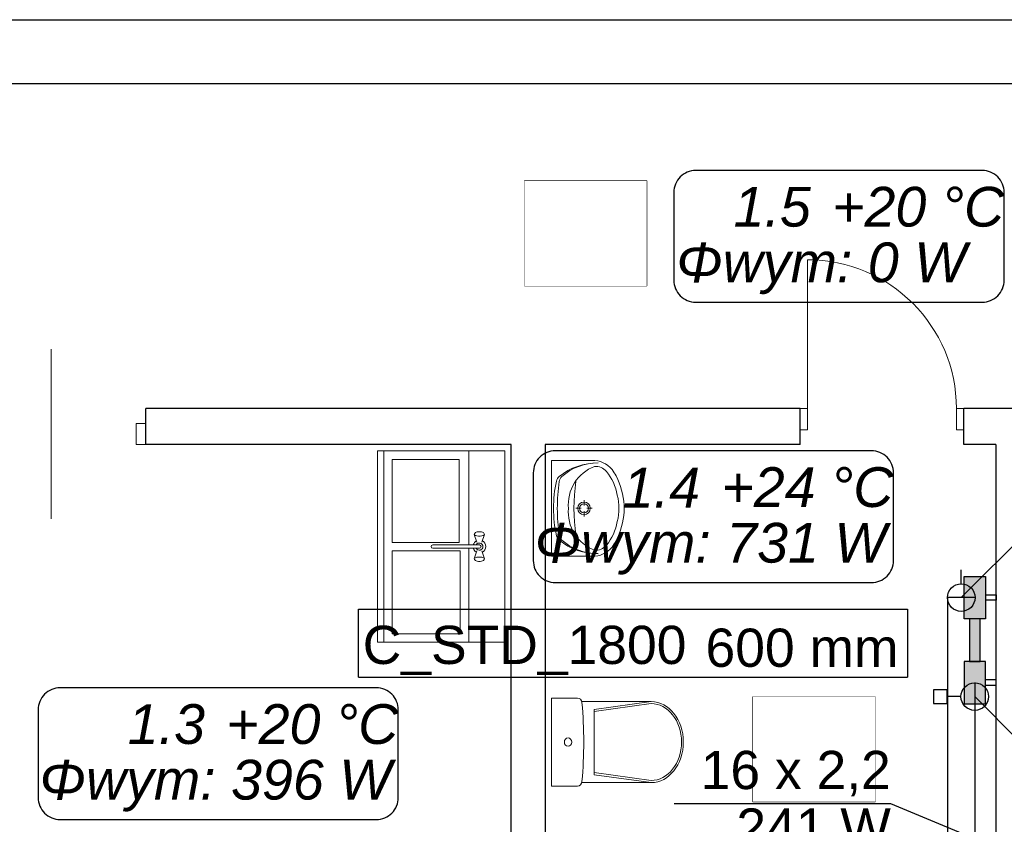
# Model space of a CAD drawing. Header units: inches. Extents: x -515158 to -470211, y -1887 to 84268.
# Tile 93 of 102: x -484966 to -480332, y 69030 to 72817. Entities that reach past the tile are written whole.
import ezdxf
from ezdxf.lldxf.tags import DXFTag

# ---------------------------------------------------------------- set-up
doc = ezdxf.new("R2010")
doc.units = ezdxf.units.IN
doc.header["$MEASUREMENT"] = 0
doc.set_wipeout_variables(frame=1)
for name, color, linetype, lineweight in [('#podkład', 252, 'Continuous', 9), ('INWENT OPISY_Nr_Pióra__21', 252, 'Continuous', 9), ('INWENT wyposarzenie_Nr_Pióra__21', 252, 'Continuous', 9), ('INWENT. DRZWI_Nr_Pióra__5', 252, 'Continuous', 13), ('INWENT.ŚCIANY_Nr_Pióra__1', 252, 'Continuous', 25)]:
    doc.layers.add(name, color=color, linetype=linetype, lineweight=lineweight)
for name, color, linetype in [('INWENT wyposarzenie', 252, 'Continuous'), ('IS_Text_Konstrukcji', 7, 'Continuous'), ('IS_Text_Odbiornikow_Therm', 7, 'Continuous')]:
    doc.layers.add(name, color=color, linetype=linetype)
for name, color, linetype, true_color in [('IS_Armatura_Therm', 7, 'SOLID', 0x000000), ('IS_Grzejniki_Plan_rzut', 7, 'SOLID', 0x000000), ('IS_Opisy_działek_Therm', 7, 'SOLID', 0x000000), ('IS_Powrót', 5, 'DASH', 0x0000ff), ('IS_Zasilanie', 1, 'SOLID', 0xff0000)]:
    doc.layers.add(name, color=color, linetype=linetype, true_color=true_color)
doc.styles.add('GENERATED_STYLE_4', font='txt')
tags = doc.linetypes.add('DASH', pattern=[15, 10, -5]).pattern_tags.tags
tags[6:7] = [DXFTag(74, 4), DXFTag(75, 0), DXFTag(340, '0'), DXFTag(46, 0.0), DXFTag(50, 0.0), DXFTag(44, 0.0), DXFTag(45, 0.0)]
tags[4:5] = [DXFTag(74, 4), DXFTag(75, 0), DXFTag(340, '0'), DXFTag(46, 0.0), DXFTag(50, 0.0), DXFTag(44, 0.0), DXFTag(45, 0.0)]
tags = doc.linetypes.add('SOLID', pattern=[10, 10, 0]).pattern_tags.tags
tags[6:7] = [DXFTag(74, 4), DXFTag(75, 0), DXFTag(340, '0'), DXFTag(46, 0.0), DXFTag(50, 0.0), DXFTag(44, 0.0), DXFTag(45, 0.0)]
tags[4:5] = [DXFTag(74, 4), DXFTag(75, 0), DXFTag(340, '0'), DXFTag(46, 0.0), DXFTag(50, 0.0), DXFTag(44, 0.0), DXFTag(45, 0.0)]

# ---------------------------------------------------------------- blocks, each defined once
blk = doc.blocks.new('Symbol WC 2 14_275', base_point=(-481398.3, 70824.9))
at = {"layer": 'INWENT wyposarzenie_Nr_Pióra__21', "linetype": 'Continuous'}
for p, q in [((-481398.3, 70824.9), (-481398.3, 70410.4)), ((-481398.3, 70824.9), (-481275.8, 70824.9)), ((-481256, 70808.5), (-480929.4, 70808.5)), ((-480929.8, 70808.5), (-481198.7, 70771.3)), ((-480929.8, 70798.7), (-481198.7, 70761.6)), ((-481198.7, 70617.6), (-481198.7, 70771.3)), ((-481198.7, 70617.6), (-481198.7, 70463.9)), ((-480929.8, 70436.5), (-481198.7, 70473.7)), ((-480929.8, 70426.8), (-481198.7, 70463.9)), ((-481398.3, 70410.4), (-481275.8, 70410.4)), ((-481256.2, 70426.8), (-480929.4, 70426.8))]:
    blk.add_line(p, q, dxfattribs=at)
for centre, major_axis, ratio, start_param, end_param in [((-481275.8, 70800.8), (0, 24.1), 0.857479, 4.821789, 6.283185), ((-482767.7, 70617.6), (0, 1773.6), 0.857479, 4.607542, 4.817358), ((-480929.4, 70617.6), (0, 190.8), 0.791506, 3.141593, 6.283185), ((-480929.8, 70617.6), (0, 181.1), 0.790357, 3.141593, 6.283185), ((-481275.8, 70434.4), (0, 24.1), 0.857479, 3.141593, 4.611974)]:
    blk.add_ellipse(centre, major_axis=major_axis, ratio=ratio, start_param=start_param, end_param=end_param, dxfattribs=at)
blk.add_ellipse((-481321, 70617.6), major_axis=(0, 20.1), ratio=0.857479, dxfattribs=at)
blk = doc.blocks.new('Symbol Umywalka 14_274', base_point=(-481056.6, 71942.6))
at = {"layer": 'INWENT wyposarzenie_Nr_Pióra__21', "linetype": 'Continuous'}
for p, q in [((-481398.3, 71942.6), (-481398.3, 71492.6)), ((-481398.3, 71942.6), (-481207.9, 71942.6)), ((-481398.3, 71646.7), (-481398.3, 71788.5)), ((-481245.6, 71731.6), (-481245.6, 71755.6)), ((-481283.5, 71717.7), (-481259.4, 71717.7)), ((-481245.6, 71679.8), (-481245.6, 71703.8)), ((-481231.7, 71717.7), (-481207.7, 71717.7)), ((-481398.3, 71492.6), (-481207.9, 71492.6))]:
    blk.add_line(p, q, dxfattribs=at)
for radius in [29.2, 20.8]:
    blk.add_circle((-481245.6, 71717.7), radius, dxfattribs=at)
for centre, radius, start, end in [((-481183.2, 71648.1), 283, 89.0928, 129.3352), ((-481181.8, 71676.8), 254.3, 89.3233, 131.4755), ((-481122.5, 71728.4), 200.6, 111.5519, 147.1558), ((-481203, 71828.3), 114.5, 38.7454, 92.4552), ((-481191.5, 71847.7), 67.5, 40.8016, 93.9306), ((-481329.4, 71737.1), 244.1, 9.9978, 39.2851), ((-481252.1, 71789.1), 177.3, 27.1571, 38.6848), ((-481426.4, 71706.2), 370.2, 4.2052, 26.2597), ((-480825.9, 71722.4), 563.3, 167.306, 180.5103), ((-481338.9, 71838), 37.5, 129.3352, 167.306), ((-480409.9, 71713.3), 961.5, 172.1696, 179.755), ((-481325.3, 71839.2), 37.5, 131.4755, 172.1696), ((-481119.2, 71733.7), 200.5, 148.9439, 184.606), ((-480472.7, 71717.7), 820.7, 171.1734, 188.8204), ((-481345.5, 71717.6), 263.9, 346.4334, 13.5666), ((-481281.6, 71717.6), 225, 355.9876, 4.0124), ((-480825.9, 71713.4), 563.3, 179.5672, 192.7715), ((-480409.9, 71723), 961.5, 180.3225, 187.9079), ((-481119.2, 71701.5), 200.5, 175.394, 211.0561), ((-481426.4, 71729), 370.2, 333.7403, 355.7948), ((-481329.4, 71698.1), 244.1, 320.7149, 350.0022), ((-481325.1, 71595.9), 37.5, 187.9079, 228.602), ((-481122.5, 71706.9), 200.6, 212.8442, 248.4481), ((-481338.7, 71597.1), 37.5, 192.7715, 230.7422), ((-481183.3, 71787.3), 283, 230.7422, 270.9847), ((-481181.8, 71758.5), 254.3, 228.602, 270.7542), ((-481252.1, 71646.2), 177.3, 321.3152, 332.8429), ((-481203, 71607), 114.5, 267.5448, 321.2546), ((-481191.5, 71587.6), 67.5, 266.0694, 319.1984)]:
    blk.add_arc(centre, radius, start, end, dxfattribs=at)
blk = doc.blocks.new('p1')
at = {"layer": 'INWENT OPISY_Nr_Pióra__21', "color": 252, "linetype": 'Continuous', "flags": 128}
for points in [[(-481526.4, 71045.1), (-480950.4, 71045.1), (-480950.4, 70551), (-481526.4, 70551)], [(-480450.9, 68617.4), (-479874.9, 68617.4), (-479874.9, 68123.3), (-480450.9, 68123.3)]]:
    blk.add_lwpolyline(points, close=True, dxfattribs=at)
at = {"layer": 'INWENT wyposarzenie_Nr_Pióra__21', "color": 252, "linetype": 'Continuous'}
for p, q in [((-482218.3, 69774.3), (-481618.3, 69774.3)), ((-482218.3, 69774.3), (-482168.3, 69774.3)), ((-482218.3, 68874.3), (-482218.3, 69774.3)), ((-482188.3, 69774.3), (-481788.3, 69774.3)), ((-482188.3, 68874.3), (-482188.3, 69774.3)), ((-481788.3, 69774.3), (-481788.3, 69332.2)), ((-481618.3, 69774.3), (-481618.3, 68874.3)), ((-482148.3, 69734.3), (-481833.3, 69734.3)), ((-482148.3, 69344.3), (-482148.3, 69734.3)), ((-481833.3, 69344.3), (-481833.3, 69734.3)), ((-481762.3, 69381.9), (-481760.9, 69384.7)), ((-481750.4, 69344.4), (-481762.3, 69381.9)), ((-481760.9, 69379.1), (-481762.3, 69381.9)), ((-481760.9, 69384.7), (-481757.1, 69389.9)), ((-481756.7, 69376.6), (-481760.9, 69379.1)), ((-481757.1, 69389.9), (-481753.6, 69391.9)), ((-481750.3, 69374.8), (-481756.7, 69376.6)), ((-481753.6, 69391.9), (-481748.3, 69393.5)), ((-481742.5, 69373.8), (-481750.3, 69374.8)), ((-481748.3, 69393.5), (-481741.8, 69394.3)), ((-481734.2, 69373.8), (-481742.5, 69373.8)), ((-481741.8, 69394.3), (-481734.9, 69394.3)), ((-481734.9, 69394.3), (-481728.3, 69393.5)), ((-481726.3, 69374.8), (-481734.2, 69373.8)), ((-481728.3, 69393.5), (-481723, 69391.9)), ((-481726.3, 69344.4), (-481714.3, 69381.9)), ((-481719.9, 69376.6), (-481726.3, 69374.8)), ((-481723, 69391.9), (-481719.5, 69389.9)), ((-481715.8, 69379.1), (-481719.9, 69376.6)), ((-481715.8, 69384.7), (-481719.5, 69389.9)), ((-481715.8, 69384.7), (-481714.3, 69381.9)), ((-481714.3, 69381.9), (-481715.8, 69379.1)), ((-482148.3, 69344.3), (-481833.3, 69344.3)), ((-481957.2, 69332.2), (-481736.9, 69332.2)), ((-482148.3, 69304.3), (-482148.3, 68914.3)), ((-481828.3, 69304.3), (-482148.3, 69304.3)), ((-481736.9, 69316.4), (-481957.2, 69316.4)), ((-481828.3, 68914.3), (-481828.3, 69304.3)), ((-481788.3, 69316.4), (-481788.3, 68874.3)), ((-481750.4, 69304.2), (-481762.3, 69266.7)), ((-481756.7, 69272), (-481750.3, 69273.8)), ((-481750.3, 69273.8), (-481742.5, 69274.8)), ((-481742.5, 69274.8), (-481734.2, 69274.8)), ((-481734.2, 69274.8), (-481726.3, 69273.8)), ((-481726.3, 69304.2), (-481714.3, 69266.7)), ((-481726.3, 69273.8), (-481719.9, 69272)), ((-481762.3, 69266.7), (-481760.9, 69269.5)), ((-481760.9, 69263.9), (-481762.3, 69266.7)), ((-481760.9, 69269.5), (-481756.7, 69272)), ((-481760.9, 69263.9), (-481757.1, 69258.7)), ((-481753.6, 69256.7), (-481757.1, 69258.7)), ((-481748.3, 69255.2), (-481753.6, 69256.7)), ((-481741.8, 69254.3), (-481748.3, 69255.2)), ((-481734.9, 69254.3), (-481741.8, 69254.3)), ((-481728.3, 69255.2), (-481734.9, 69254.3)), ((-481723, 69256.7), (-481728.3, 69255.2)), ((-481719.5, 69258.7), (-481723, 69256.7)), ((-481719.9, 69272), (-481715.8, 69269.5)), ((-481715.8, 69263.9), (-481719.5, 69258.7)), ((-481715.8, 69269.5), (-481714.3, 69266.7)), ((-481714.3, 69266.7), (-481715.8, 69263.9)), ((-482148.3, 68914.3), (-481828.3, 68914.3)), ((-482218.3, 68874.3), (-481618.3, 68874.3)), ((-482218.3, 68874.3), (-482168.3, 68874.3)), ((-481788.3, 68874.3), (-482188.3, 68874.3))]:
    blk.add_line(p, q, dxfattribs=at)
for centre, radius, start, end in [((-481957.2, 69324.3), 7.88, 90, 270), ((-481738.3, 69324.3), 30, 117.9765, 164.7747), ((-481738.3, 69324.3), 16.8, 208.0549, 151.9451), ((-481738.3, 69324.3), 8, 280, 80), ((-481738.3, 69324.3), 30, 297.9765, 62.0235), ((-481738.3, 69324.3), 30, 195.2253, 242.0235)]:
    blk.add_arc(centre, radius, start, end, dxfattribs=at)
at = {"layer": 'INWENT. DRZWI_Nr_Pióra__5', "color": 252, "linetype": 'Continuous'}
for p, q in [((-480193.3, 69974.3), (-480193.3, 70674.3)), ((-483753.3, 69454.3), (-483753.3, 70254.3)), ((-480228.3, 69974.3), (-480193.3, 69974.3)), ((-480193.3, 69974.3), (-480193.3, 69874.3)), ((-479458.3, 69974.3), (-479493.3, 69974.3)), ((-479493.3, 69974.3), (-479493.3, 69874.3)), ((-483308.3, 69904.3), (-483353.3, 69904.3)), ((-483353.3, 69904.3), (-483353.3, 69804.3)), ((-480193.3, 69874.3), (-480228.3, 69874.3)), ((-479493.3, 69874.3), (-479458.3, 69874.3)), ((-483353.3, 69804.3), (-483308.3, 69804.3))]:
    blk.add_line(p, q, dxfattribs=at)
blk.add_arc((-480193.3, 69974.3), 700, 0, 90, dxfattribs=at)
at = {"layer": 'INWENT.ŚCIANY_Nr_Pióra__1', "color": 252, "linetype": 'Continuous'}
for p, q in [((-484028.3, 71804.3), (-477428.3, 71804.3)), ((-484198.3, 71504.3), (-477448.3, 71504.3)), ((-483308.3, 69804.3), (-483308.3, 69974.3)), ((-480228.3, 69974.3), (-483308.3, 69974.3)), ((-480228.3, 69804.3), (-480228.3, 69974.3)), ((-479028.3, 69974.3), (-479458.3, 69974.3)), ((-479458.3, 69804.3), (-479458.3, 69974.3)), ((-481588.3, 69804.3), (-483308.3, 69804.3)), ((-481588.3, 67684.3), (-481588.3, 69804.3)), ((-480228.3, 69804.3), (-481428.3, 69804.3)), ((-481428.3, 69804.3), (-481428.3, 66254.3)), ((-479308.3, 69804.3), (-479458.3, 69804.3)), ((-479308.3, 69804.3), (-479308.3, 66254.3))]:
    blk.add_line(p, q, dxfattribs=at)
at = {"layer": 'INWENT wyposarzenie', "color": 252, "linetype": 'Continuous', "lineweight": 13}
for name, p in [('Symbol Umywalka 14_274', (-481056.6, 69729.3)), ('Symbol WC 2 14_275', (-481398.3, 68611.6))]:
    blk.add_blockref(name, p, dxfattribs=at)
at = {"layer": 'INWENT OPISY_Nr_Pióra__21', "color": 252, "linetype": 'Continuous', "char_height": 300, "attachment_point": 8, "style": 'GENERATED_STYLE_4'}
for s, insert in [('{1.5 }', (-481238.4, 70643)), ('{1.4 }', (-480162.9, 68220.4))]:
    blk.add_mtext(s, dxfattribs=dict(at, insert=insert))
at = {"color": 252, "linetype": 'Continuous', "ltscale": 1946981.7285539}
blk.add_wipeout([(-481526.4, 71045.1), (-480950.4, 71045.1), (-480950.4, 70551), (-481526.4, 70551)], dxfattribs=at).dxf.layer = 'INWENT OPISY_Nr_Pióra__21'
at = {"color": 252, "linetype": 'Continuous', "ltscale": 1941292.387233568}
blk.add_wipeout([(-480450.9, 68617.4), (-479874.9, 68617.4), (-479874.9, 68123.3), (-480450.9, 68123.3)], dxfattribs=at).dxf.layer = 'INWENT OPISY_Nr_Pióra__21'

msp = doc.modelspace()

# ---------------------------------------------------------------- block references
at = {"layer": '#podkład'}
msp.add_blockref('p1', (-1064.1, 1012.8), dxfattribs=at)

# ---------------------------------------------------------------- next in the draw order: hatches: boundary and pattern name
at = {"layer": 'IS_Grzejniki_Plan_rzut', "ltscale": 10}
for points in [[(-480420.9, 70197), (-480420.9, 69997), (-480520.9, 69997), (-480520.9, 70197)], [(-480445.9, 69797), (-480445.9, 69997), (-480495.9, 69997), (-480495.9, 69797)], [(-480420.9, 69597), (-480420.9, 69797), (-480520.9, 69797), (-480520.9, 69597)]]:
    msp.add_hatch(color=8, dxfattribs=at).paths.add_polyline_path(points)

# ---------------------------------------------------------------- next in the draw order: linework, layer by layer
at = {"layer": 'IS_Armatura_Therm', "color": 5, "ltscale": 10, "true_color": 0x0000ff}
msp.add_line((-480534.6, 70162), (-480534.6, 70227), dxfattribs=at)
at = {"layer": 'IS_Armatura_Therm', "color": 1, "ltscale": 10, "true_color": 0xff0000}
for p, q in [((-480600.9, 69663.6), (-480665.9, 69663.6)), ((-480665.9, 69663.6), (-480665.9, 69598.6)), ((-480600.9, 69598.6), (-480600.9, 69663.6)), ((-480665.9, 69598.6), (-480600.9, 69598.6)), ((-480535.9, 69631.1), (-480600.9, 69631.1))]:
    msp.add_line(p, q, dxfattribs=at)
at = {"layer": 'IS_Armatura_Therm', "color": 5, "ltscale": 10, "true_color": 0x0000ff}
msp.add_ellipse((-480534.6, 70097), major_axis=(65, 0), ratio=1, dxfattribs=at)
at = {"layer": 'IS_Armatura_Therm', "color": 1, "ltscale": 10, "true_color": 0xff0000}
msp.add_ellipse((-480470.9, 69631.1), major_axis=(65, 0), ratio=1, dxfattribs=at)
at = {"layer": 'IS_Grzejniki_Plan_rzut', "ltscale": 10}
for p, q in [((-480520.9, 69997), (-480520.9, 70197)), ((-480520.9, 70197), (-480420.9, 70197)), ((-480420.9, 70197), (-480420.9, 69997)), ((-480420.9, 70197), (-480420.9, 70197)), ((-480420.9, 70109.5), (-480370.9, 70109.5)), ((-480370.9, 70109.5), (-480370.9, 70084.5)), ((-480370.9, 70084.5), (-480420.9, 70084.5)), ((-480420.9, 69997), (-480520.9, 69997)), ((-480445.9, 69997), (-480495.9, 69997)), ((-480495.9, 69997), (-480495.9, 69797)), ((-480445.9, 69797), (-480445.9, 69997)), ((-480420.9, 69797), (-480520.9, 69797)), ((-480520.9, 69797), (-480520.9, 69597)), ((-480495.9, 69797), (-480445.9, 69797)), ((-480445.9, 69797), (-480445.9, 69797)), ((-480420.9, 69597), (-480420.9, 69797)), ((-480370.9, 69709.5), (-480420.9, 69709.5)), ((-480370.9, 69684.5), (-480370.9, 69709.5)), ((-480420.9, 69684.5), (-480370.9, 69684.5)), ((-480520.9, 69597), (-480420.9, 69597)), ((-480420.9, 69597), (-480420.9, 69597))]:
    msp.add_line(p, q, dxfattribs=at)
at = {"layer": 'IS_Opisy_działek_Therm', "ltscale": 10}
for p, q in [((-480534.6, 70097), (-480182.9, 70448.7)), ((-480470.9, 69631.1), (-480258.4, 69418.6)), ((-480866.1, 69126.1), (-481886.1, 69126.1)), ((-480470.9, 68961.9), (-480866.1, 69126.1))]:
    msp.add_line(p, q, dxfattribs=at)
at = {"layer": 'IS_Powrót', "color": 5, "ltscale": 10}
for p, q in [((-480470.9, 70097), (-480598.9, 70097)), ((-480598.9, 70097), (-480598.9, 67590.3))]:
    msp.add_line(p, q, dxfattribs=at)
at = {"layer": 'IS_Text_Konstrukcji', "color": 18, "linetype": 'SOLID', "ltscale": 10, "true_color": 0x000000}
for points in [[(-481784.2, 71487.3), (-480435.9, 71487.3, 0.414214), (-480332.5, 71590.6), (-480332.5, 72003.9, 0.414214), (-480435.9, 72107.3), (-481784.2, 72107.3, 0.414214), (-481887.5, 72003.9), (-481887.5, 71590.6, 0.414214), (-481784.2, 71487.3)], [(-482445.3, 70167.6), (-480957, 70167.6, 0.414214), (-480853.6, 70270.9), (-480853.6, 70684.2, 0.414214), (-480957, 70787.6), (-482445.3, 70787.6, 0.414214), (-482548.6, 70684.2), (-482548.6, 70270.9, 0.414214), (-482445.3, 70167.6)], [(-484775.4, 69052.3), (-483287.1, 69052.3, 0.414214), (-483183.7, 69155.6), (-483183.7, 69568.9, 0.414214), (-483287.1, 69672.3), (-484775.4, 69672.3, 0.414214), (-484878.7, 69568.9), (-484878.7, 69155.6, 0.414214), (-484775.4, 69052.3)]]:
    msp.add_lwpolyline(points, format="xyb", dxfattribs=at)
at = {"layer": 'IS_Text_Odbiornikow_Therm', "color": 18, "linetype": 'SOLID', "ltscale": 10, "true_color": 0x000000}
for p, q in [((-483371.3, 69722.5), (-483371.3, 70042.5)), ((-483371.3, 70042.5), (-480788, 70042.5)), ((-480788, 70042.5), (-480788, 69722.5)), ((-483371.3, 69722.5), (-480788, 69722.5))]:
    msp.add_line(p, q, dxfattribs=at)
at = {"layer": 'IS_Zasilanie', "color": 1, "ltscale": 10}
msp.add_line((-480470.9, 69697), (-480470.9, 67490.3), dxfattribs=at)

# ---------------------------------------------------------------- next in the draw order: texts
at = {"layer": 'IS_Opisy_działek_Therm', "ltscale": 10, "char_height": 180}
for s, insert, attachment_point in [('\\fArial|b0|i0;16 x 2,2', (-480866.1, 69162.1), 9), ('\\fArial|b0|i0;241 W', (-480866.1, 69104.5), 3)]:
    msp.add_mtext(s, dxfattribs=dict(at, insert=insert, attachment_point=attachment_point))
at = {"layer": 'IS_Text_Konstrukcji', "color": 18, "linetype": 'SOLID', "ltscale": 10, "true_color": 0x000000, "char_height": 187.2}
for s, insert, attachment_point in [('\\fArial|b0|i1;1.5', (-481242.5, 71840.5), 9), ('\\fArial|b0|i1;+20 °C', (-481142.5, 71840.5), 7), ('\\fArial|b0|i1;Φwym: 0 W', (-481192.5, 71768.5), 2), ('\\fArial|b0|i1;+24 °C', (-481663.6, 70520.8), 7), ('\\fArial|b0|i1;1.4', (-481763.6, 70520.8), 9), ('\\fArial|b0|i1;Φwym: 731 W', (-481713.6, 70448.8), 2), ('\\fArial|b0|i1;+20 °C', (-483993.7, 69405.5), 7), ('\\fArial|b0|i1;1.3', (-484093.7, 69405.5), 9), ('\\fArial|b0|i1;Φwym: 396 W', (-484043.7, 69333.5), 2)]:
    msp.add_mtext(s, dxfattribs=dict(at, insert=insert, attachment_point=attachment_point))
at = {"layer": 'IS_Text_Odbiornikow_Therm', "color": 18, "linetype": 'SOLID', "ltscale": 10, "true_color": 0x000000, "char_height": 180, "attachment_point": 7}
for s, insert in [('\\fArial|b0|i0;600 mm', (-481738, 69768.5)), ('\\fArial|b0|i0;C_STD_1800', (-483351.3, 69732.5))]:
    msp.add_mtext(s, dxfattribs=dict(at, insert=insert))

doc.saveas('drawing.dxf')
